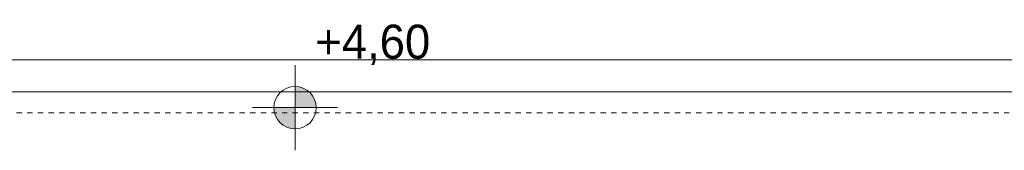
# Model space of a CAD drawing. Header units: inches. Extents: x -515158 to -470211, y -1887 to 84268.
# Tile 85 of 102: x -497008 to -492371, y 78672 to 79285. Entities that reach past the tile are written whole.
import ezdxf

# ---------------------------------------------------------------- set-up
doc = ezdxf.new("R2010")
doc.units = ezdxf.units.IN
doc.header["$MEASUREMENT"] = 0
doc.linetypes.add('Hidden Line', pattern=[50, 25, -25])
for name, color, linetype, lineweight in [('#podkład', 252, 'Continuous', 9), ('Arch wykończenie_Nr_Pióra__3', 252, 'Continuous', 18), ('INWENT RURY SPUSTOWE_Nr_Pióra__21', 252, 'Continuous', 9), ('INWENT RZĘDNE_Nr_Pióra__21', 252, 'Continuous', 9), ('INWENT.ŚCIANY_Nr_Pióra__21', 252, 'Continuous', 9)]:
    doc.layers.add(name, color=color, linetype=linetype, lineweight=lineweight)
doc.layers.add('INWENT RZĘDNE', color=252, linetype='Continuous')
doc.styles.add('GENERATED_STYLE_3', font='txt')

# ---------------------------------------------------------------- blocks, each defined once
blk = doc.blocks.new('Koty wysokościowe_33', base_point=(-494647, 80072.6))
at = {"layer": 'INWENT RZĘDNE_Nr_Pióra__21', "linetype": 'Continuous'}
for points in [[(-494647, 80072.6), (-494547, 80072.6), (-494554.6, 80110.9), (-494576.3, 80143.3), (-494608.8, 80165), (-494647, 80172.6)], [(-494647, 80072.6), (-494747, 80072.6), (-494739.4, 80034.4), (-494717.7, 80001.9), (-494685.3, 79980.2), (-494647, 79972.6)]]:
    blk.add_hatch(color=256, dxfattribs=at).paths.add_polyline_path(points, flags=0)
for p, q in [((-494647, 79872.6), (-494647, 80272.6)), ((-494847, 80072.6), (-494447, 80072.6))]:
    blk.add_line(p, q, dxfattribs=at)
blk.add_circle((-494647, 80072.6), 100, dxfattribs=at)
at = {"layer": 'INWENT RZĘDNE_Nr_Pióra__21', "insert": (-494551.7, 80272.6), "char_height": 160, "attachment_point": 7, "style": 'GENERATED_STYLE_3'}
blk.add_mtext('{+4,60}', dxfattribs=at)
blk = doc.blocks.new('p1')
at = {"layer": 'Arch wykończenie_Nr_Pióra__3', "color": 252, "linetype": 'Continuous'}
blk.add_line((-488783.3, 77934.3), (-509898.3, 77934.3), dxfattribs=at)
at = {"layer": 'INWENT RURY SPUSTOWE_Nr_Pióra__21', "color": 252, "linetype": 'Continuous'}
blk.add_line((-488783.3, 78084.3), (-497708.3, 78084.3), dxfattribs=at)
at = {"layer": 'INWENT.ŚCIANY_Nr_Pióra__21', "color": 252, "linetype": 'Hidden Line'}
blk.add_line((-488883.3, 77834.3), (-498038.3, 77834.3), dxfattribs=at)
at = {"layer": 'INWENT RZĘDNE', "color": 252}
blk.add_blockref('Koty wysokościowe_33', (-494647, 77859.3), dxfattribs=at)

msp = doc.modelspace()

# ---------------------------------------------------------------- block references
at = {"layer": '#podkład'}
msp.add_blockref('p1', (-1064.1, 1012.8), dxfattribs=at)

doc.saveas('drawing.dxf')
